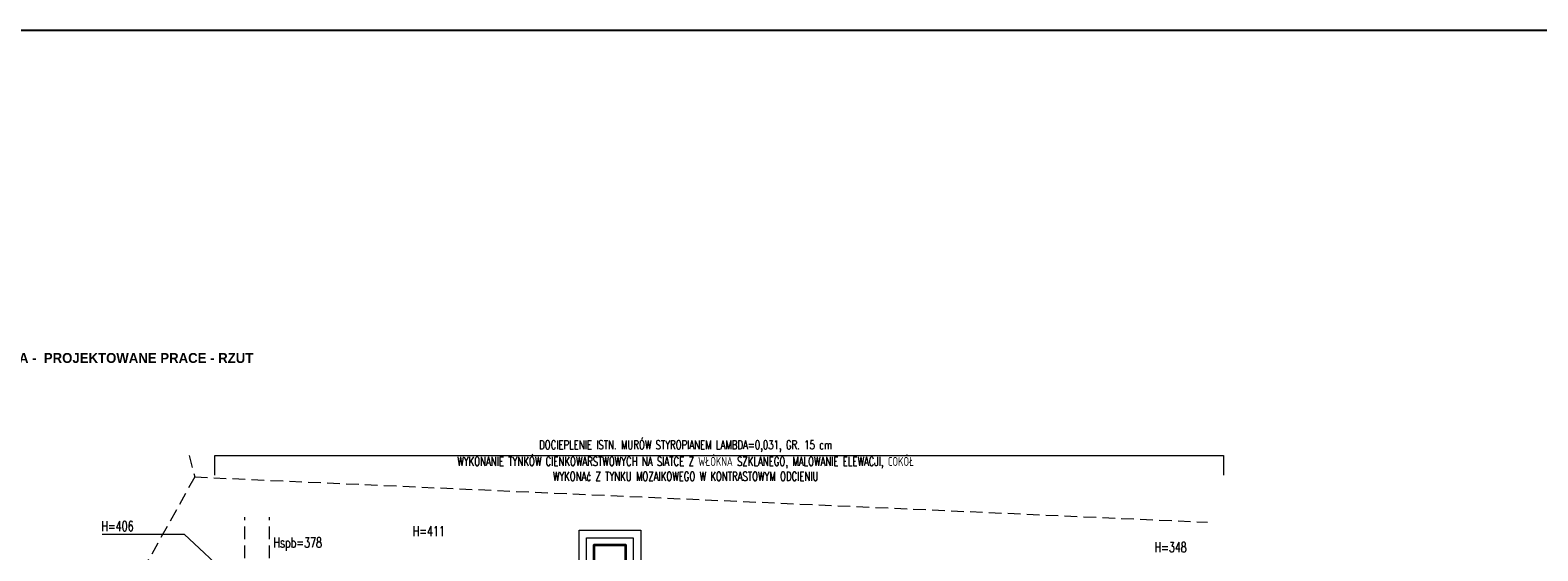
# Model space of a CAD drawing. Header units: millimetres. Extents: x 16698 to 93787, y -21104 to 39413.
# Tile 183 of 256: x 28521 to 30039, y 8148 to 8672. Entities that reach past the tile are written whole.
import ezdxf

# ---------------------------------------------------------------- set-up
doc = ezdxf.new("R2010")
doc.units = ezdxf.units.MM
doc.linetypes.add('HIDDEN', pattern=[9.525, 6.35, -3.175])
for name, color, linetype, lineweight in [('!MODUS_HATCH', 4, 'Continuous', 5), ('__MODUS_ŚCIANY', 2, 'Continuous', 35), ('Cienka', 3, 'Continuous', 9), ('Opis', 8, 'Continuous', 13), ('Widok', 1, 'Continuous', 15)]:
    doc.layers.add(name, color=color, linetype=linetype, lineweight=lineweight)
doc.styles.add('ARCHETYP', font='romans.shx', dxfattribs={"height": 15})
doc.styles.add('STYLE10', font='arialbd.ttf')
doc.styles.add('TXT', font='simplex.shx', dxfattribs={"width": 0.8})
doc.linetypes.add('ZIGZAG', pattern='A,0.00254,-5.08,[131,ltypeshp.shx,S=5.08,R=0,X=-5.08,Y=0],-10.16,[131,ltypeshp.shx,S=5.08,R=180,X=5.08,Y=0],-5.08', length=20.32254)

msp = doc.modelspace()

# ---------------------------------------------------------------- linework, layer by layer
at = {"layer": '!MODUS_HATCH', "linetype": 'ZIGZAG'}
msp.add_lwpolyline([(29081.4719, 8136.47289), (29081.4719, 8160.97289), (29128.4719, 8160.97289), (29128.4719, 8136.47289)], dxfattribs=at)
at = {"layer": '__MODUS_ŚCIANY'}
msp.add_lwpolyline([(29088.9719, 8121.47289), (29120.9719, 8121.47289), (29120.9719, 8153.47289), (29088.9719, 8153.47289)], close=True, dxfattribs=at)
at = {"layer": 'Cienka', "linetype": 'HIDDEN', "ltscale": 2}
for points in [[(28681.41384, 8243.8666), (28687.21789, 8222.10666), (28446.75029, 7792.27831), (28275.24471, 7814.01368)], [(28687.21789, 8222.10666), (29706.59149, 8176.51165)], [(28737.4719, 8121.47289), (28737.4719, 8181.47289)], [(28762.4719, 8121.47289), (28762.4719, 8181.47289)]]:
    msp.add_lwpolyline(points, dxfattribs=at)
at = {"layer": 'DEFPOINTS', "color": 1, "ltscale": 2}
msp.add_lwpolyline([(27619.20481, 8671.93012), (33363.29476, 8671.93012), (33363.29476, 3875.75459), (27619.20481, 3875.75459)], close=True, dxfattribs=at)
at = {"layer": 'Opis'}
for points in [[(28707.4719, 8223.8666), (28707.4719, 8243.8666), (29722.4719, 8243.8666), (29722.4719, 8223.8666)], [(28593.98753, 8164.66324), (28676.33837, 8164.66324), (28722.4719, 8121.47289)]]:
    msp.add_lwpolyline(points, dxfattribs=at)
at = {"layer": 'Widok'}
msp.add_lwpolyline([(29073.9719, 8136.47289), (29073.9719, 8168.47289), (29135.9719, 8168.47289), (29135.9719, 8136.47289)], dxfattribs=at)

# ---------------------------------------------------------------- texts
at = {"layer": 'Opis', "ltscale": 0.7, "style": 'STYLE10', "width": 0.95}
msp.add_text('KAWIARNIA -  PROJEKTOWANE PRACE - RZUT', height=10, rotation=359.99998992, dxfattribs=at).set_placement((28442.36522, 8336.89271))
at = {"layer": 'Opis', "style": 'ARCHETYP', "width": 0.7}
msp.add_text('H=406', height=10, dxfattribs=at).set_placement((28593.23821, 8167.62185))
for s, p in [('H=411', (28906.57156, 8162.67444)), ('Hspb=378', (28766.32966, 8151.09568)), ('H=348', (29653.22171, 8146.37232))]:
    msp.add_text(s, height=10, rotation=0.00000004, dxfattribs=at).set_placement(p)
at = {"layer": 'Opis', "ltscale": 0.7, "char_height": 9, "width": 532.6044424, "attachment_point": 1, "style": 'TXT'}
for s, insert in [('\\pxqc;{\\W0.7;DOCIEPLENIE ISTN. MURÓW STYROPIANEM LAMBDA=0,031, GR. 15 cm }', (28914.89789, 8258.96094)), ('\\pxqc;{\\W0.7;WYKONANIE TYNKÓW CIENKOWARSTWOWYCH NA SIATCE Z WŁÓKNA SZKLANEGO, MALOWANIE ELEWACJI, COKÓŁ WYKONAć Z TYNKU MOZAIKOWEGO W KONTRASTOWYM ODCIENIU}', (28914.89789, 8242.2153))]:
    msp.add_mtext(s, dxfattribs=dict(at, insert=insert))

doc.saveas('drawing.dxf')
